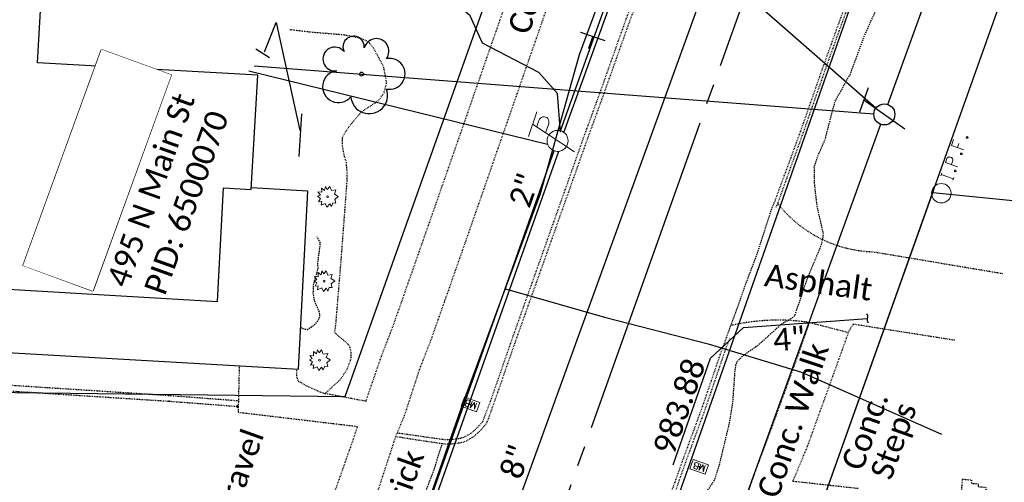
# Model space of a CAD drawing. Header units: feet. Extents: x 2296871 to 2305194, y 360020 to 364238.
# Tile 36 of 55: x 2301822 to 2301944, y 362707 to 362764. Entities that reach past the tile are written whole.
import ezdxf
from ezdxf.enums import TextEntityAlignment as Align

# ---------------------------------------------------------------- set-up
doc = ezdxf.new("R2010")
doc.units = ezdxf.units.FT
doc.header["$MEASUREMENT"] = 0
doc.set_wipeout_variables(frame=1)
for name, pattern in [('cl10', [50, 2.5, -2.5, 40, -2.5, 2.5]), ('fenceex', [0]), ('foex', [0]), ('gasex', [0]), ('OhDOT_USTN1', [0.055, 0.014, -0.041]), ('OhDOT_USTN3', [0.22, 0.165, -0.055]), ('OhDOT_USTN5', [0.11, 0.055, -0.055]), ('ohelecex', [0]), ('ohteleex', [0]), ('rowex', [0]), ('sanex', [0]), ('waterex', [0])]:
    doc.linetypes.add(name, pattern=pattern)
for name, color, linetype in [('BD_X_Building', 231, 'Continuous'), ('BD_X_Porch_or_Deck', 7, 'Continuous'), ('DR_X_Cells', 121, 'Continuous'), ('DR_X_Text', 7, 'Continuous'), ('DT_X_Contour_Major', 132, 'OhDOT_USTN3'), ('DV_X_Property_Line', 7, 'Continuous'), ('PV_X_Curb', 120, 'OhDOT_USTN1'), ('PV_X_Driveway', 7, 'OhDOT_USTN5'), ('PV_X_EOP', 7, 'OhDOT_USTN3'), ('PV_X_Steps', 120, 'OhDOT_USTN1'), ('PV_X_Text', 7, 'Continuous'), ('PV_X_Walk', 120, 'OhDOT_USTN5'), ('RD_X_Cells', 7, 'Continuous'), ('RD_X_Fence', 230, 'fenceex'), ('RW_X_CL_10', 6, 'cl10'), ('RW_X_Fee_RW', 6, 'rowex'), ('SN_X_Public', 3, 'Continuous'), ('SV_X_Mon_Cells_Found', 7, 'Continuous'), ('SV_X_Text_Name', 7, 'Continuous'), ('SV_X_Text_Name_MASK', 7, 'Continuous'), ('UT_X_Electric_Cells', 1, 'Continuous'), ('UT_X_FO', 30, 'foex'), ('UT_X_Gas', 2, 'gasex'), ('UT_X_Gas_Text', 7, 'Continuous'), ('UT_X_Overhead_Electric', 1, 'ohelecex'), ('UT_X_Overhead_Telecom', 30, 'ohteleex'), ('UT_X_Sanitary_Line', 3, 'sanex'), ('UT_X_Sanitary_Text', 7, 'Continuous'), ('UT_X_Telecom_Cells', 30, 'Continuous'), ('UT_X_Water', 133, 'waterex'), ('VG_X_Cells', 3, 'Continuous'), ('VG_X_Flower_Bed', 3, 'OhDOT_USTN1')]:
    doc.layers.add(name, color=color, linetype=linetype)
doc.layers.add('Flow Line', color=1, linetype='Continuous', lineweight=13)
doc.styles.add('Simplex Normal (0.14)', font='calibri.ttf', dxfattribs={"height": 0.14})
doc.styles.add('Straight Normal (0.14) Font 30', font='calibri.ttf', dxfattribs={"height": 0.14})
doc.styles.add('Straight-Normal', font='calibri.ttf', dxfattribs={"height": 0.14})

# ---------------------------------------------------------------- blocks, each defined once
blk = doc.blocks.new('IPF')
at = {"layer": 'SV_X_Mon_Cells_Found', "color": 7, "linetype": 'Continuous', "lineweight": 0, "flags": 128}
for points in [[(0.1007, 0.04), (0.1184, 0.04)], [(0.1095, -0.04), (0.1095, 0.04)], [(0.1878, -0.04), (0.1878, 0.04), (0.2143, 0.04), (0.217, 0.0394), (0.2209, 0.0381), (0.2225, 0.0368), (0.2242, 0.0356), (0.2264, 0.0324), (0.228, 0.0293), (0.2291, 0.0242), (0.2291, 0.0167), (0.2286, 0.0142), (0.2275, 0.0104), (0.2253, 0.006), (0.2231, 0.0041), (0.2214, 0.0028), (0.2187, 0.0016), (0.2143, 0.0009), (0.1878, 0.0009)], [(0.3383, 0.04), (0.3002, 0.04), (0.3002, -0.04)], [(0.3002, 0.0009), (0.3272, 0.0009)], [(0.1007, -0.04), (0.1184, -0.04)], [(0.1575, -0.0293), (0.1602, -0.0293), (0.1619, -0.0305), (0.1635, -0.0331), (0.1635, -0.0362), (0.1619, -0.0387), (0.1602, -0.04), (0.1575, -0.04), (0.1558, -0.0387), (0.1542, -0.0362), (0.1542, -0.0331), (0.1558, -0.0305), (0.1575, -0.0293)], [(0.2699, -0.0293), (0.2727, -0.0293), (0.2743, -0.0305), (0.276, -0.0331), (0.276, -0.0362), (0.2743, -0.0387), (0.2727, -0.04), (0.2699, -0.04), (0.2683, -0.0387), (0.2666, -0.0362), (0.2666, -0.0331), (0.2683, -0.0305), (0.2699, -0.0293)], [(0.3774, -0.0293), (0.3801, -0.0293), (0.3818, -0.0305), (0.3835, -0.0331), (0.3835, -0.0362), (0.3818, -0.0387), (0.3801, -0.04), (0.3774, -0.04), (0.3757, -0.0387), (0.3741, -0.0362), (0.3741, -0.0331), (0.3757, -0.0305), (0.3774, -0.0293)]]:
    blk.add_lwpolyline(points, dxfattribs=at)
at = {"layer": 'SV_X_Mon_Cells_Found', "color": 7, "linetype": 'Continuous', "lineweight": 0}
blk.add_circle((0, 0), 0.06, dxfattribs=at)
blk = doc.blocks.new('SHRUB')
at = {"layer": 'VG_X_Cells', "color": 3, "linetype": 'Continuous', "lineweight": 0, "flags": 128}
blk.add_lwpolyline([(-0.004, 0.09), (0.026, 0.127), (0.047, 0.075), (0.101, 0.084), (0.084, 0.033), (0.132, 0.003), (0.089, -0.034), (0.101, -0.079), (0.064, -0.076), (0.047, -0.121), (0.026, -0.087), (-0.008, -0.128), (-0.029, -0.083), (-0.08, -0.105), (-0.071, -0.058), (-0.111, -0.062), (-0.088, -0.022), (-0.126, 0.006), (-0.089, 0.019), (-0.119, 0.059), (-0.073, 0.054), (-0.074, 0.106), (-0.037, 0.077), (-0.026, 0.127), (-0.004, 0.09)], dxfattribs=at)
at = {"layer": 'VG_X_Cells', "color": 3, "linetype": 'Continuous', "lineweight": 0}
blk.add_circle((0, 0), 0.0115, dxfattribs=at)
blk = doc.blocks.new('TREE')
at = {"linetype": 'Continuous'}
blk.add_circle((0, 0), 0.012, dxfattribs=at)
for centre, radius, start, end in [((-0.0492, 0.1684), 0.0658, 354.0047, 205.97412), ((0.0913, 0.1415), 0.0776, 323.82996, 165.0376), ((-0.1655, 0.0932), 0.0735, 39.06254, 279.54124), ((0.173, 0.0018), 0.0957, 259.14531, 101.45961), ((-0.1427, -0.0774), 0.0987, 96.17219, 320.57371), ((0.0473, -0.1303), 0.1142, 184.94757, 19.45715)]:
    blk.add_arc(centre, radius, start, end, dxfattribs=at)
blk = doc.blocks.new('ODOT MISC MAILBOX')
at = {"color": 230, "linetype": 'Continuous', "lineweight": 13, "flags": 128}
blk.add_lwpolyline([(-0.1, 0.061), (0.1, 0.061), (0.1, -0.061), (-0.1, -0.061), (-0.1, 0.061)], close=True, dxfattribs=at)
for points in [[(-0.065, -0.04), (-0.065, 0.04), (-0.036, -0.04), (-0.008, 0.04), (-0.008, -0.04)], [(0.051, 0.003), (0.054, 0.007), (0.056, 0.009), (0.057, 0.01), (0.058, 0.012), (0.059, 0.014), (0.06, 0.016), (0.061, 0.02), (0.061, 0.022), (0.061, 0.025), (0.061, 0.029), (0.059, 0.032), (0.057, 0.034), (0.054, 0.037), (0.052, 0.038), (0.05, 0.039), (0.047, 0.04), (0.016, 0.04), (0.016, -0.04), (0.051, -0.04), (0.055, -0.037), (0.059, -0.034), (0.062, -0.029), (0.064, -0.024), (0.065, -0.018), (0.065, -0.014), (0.064, -0.01), (0.061, -0.005), (0.058, -0.001), (0.051, 0.003), (0.016, 0.003)]]:
    blk.add_lwpolyline(points, dxfattribs=at)
at = {"color": 230, "linetype": 'Continuous', "lineweight": 30}
blk.add_point((0, 0), dxfattribs=at)
blk = doc.blocks.new('SGN1P_1')
at = {"lineweight": 0}
for p, q in [((0, 0.08), (0, -0.08)), ((0, 0), (-0.08, 0))]:
    blk.add_line(p, q, dxfattribs=at)
blk = doc.blocks.new('SIGN')
for p, q in [((0, 1.6), (0, -1.6)), ((0, 0), (-1.6, 0))]:
    blk.add_line(p, q)
at = {"xscale": 20, "yscale": 20, "zscale": 20}
blk.add_blockref('SGN1P_1', (0, 0), dxfattribs=at)
blk = doc.blocks.new('TELP')
at = {"linetype": 'Continuous'}
for p, q in [((0.0402, 0.15), (-0.0402, -0.15)), ((0.1202, 0.15), (-0.0398, 0.15))]:
    blk.add_line(p, q, dxfattribs=at)
blk.add_circle((0, 0), 0.065, dxfattribs=at)
blk = doc.blocks.new('ODOT Elec Tele Pole')
at = {"layer": 'UT_X_Electric_Cells', "linetype": 'Continuous', "lineweight": 13}
for p, q in [((0.0482, 0.18), (-0.0321, -0.12)), ((0.1282, 0.18), (-0.0318, 0.18)), ((0.0402, 0.15), (0.0827, 0.15)), ((0.0231, 0.0862), (0.0827, 0.0862))]:
    blk.add_line(p, q, dxfattribs=at)
at = {"layer": 'UT_X_Electric_Cells', "linetype": 'Continuous', "lineweight": 0}
blk.add_circle((0, 0), 0.065, dxfattribs=at)
at = {"layer": 'UT_X_Electric_Cells', "linetype": 'Continuous', "lineweight": 13, "extrusion": (0, 0, -1)}
blk.add_arc((-0.0833, 0.1181), 0.0319, 88.8767, 271.1233, dxfattribs=at)
blk = doc.blocks.new('CONTINUE')
at = {"flags": 128}
blk.add_lwpolyline([(-0.02, -0.58, -0.273937), (0, 0, 0.273937), (0.02, 0.58)], format="xyb", dxfattribs=at)

msp = doc.modelspace()

# ---------------------------------------------------------------- linework, layer by layer
for points in [[(2301852.77, 362760.08), (2301854.21, 362763.71)], [(2301854.21, 362763.71), (2301857.14, 362750.37)]]:
    msp.add_lwpolyline(points)
at = {"layer": 'BD_X_Building', "flags": 128}
msp.add_lwpolyline([(2301809.83, 362731.43), (2301846.96, 362729.22), (2301847.7, 362743.27), (2301851.14, 362743.07), (2301851.96, 362757.2), (2301824.71, 362758.73), (2301825.24, 362768.12), (2301768.07, 362771.33), (2301766.65, 362746.07), (2301810.52, 362743.61)], close=True, dxfattribs=at)
at = {"layer": 'BD_X_Porch_or_Deck'}
msp.add_lwpolyline([(2301809.83, 362731.43), (2301809.39, 362723.59), (2301856.99, 362720.87), (2301858.15, 362742.88), (2301851.18, 362743.28)], dxfattribs=at)
at = {"layer": 'DR_X_Cells', "flags": 128}
msp.add_lwpolyline([(2301912.04, 362726.01), (2301927.37, 362727.15)], dxfattribs=at)
at = {"layer": 'DR_X_Text', "flags": 128}
msp.add_lwpolyline([(2301903.32, 362709.04), (2301907.94, 362722.23), (2301912.04, 362726.01)], dxfattribs=at)
at = {"layer": 'DT_X_Contour_Major', "elevation": 985, "flags": 128}
for points in [[(2301865.74, 362514.77), (2301862.73, 362513.04), (2301862.47, 362513.35), (2301863.72, 362517.91), (2301865.02, 362519.81), (2301864.33, 362520.96), (2301861, 362524.13), (2301860.55, 362526.49), (2301861.08, 362528.89), (2301860.83, 362531.03), (2301861.31, 362532.38), (2301861.85, 362532.87), (2301862.24, 362534.63), (2301862.43, 362536.15), (2301862.23, 362536.69), (2301862.42, 362538.07), (2301863.05, 362540.62), (2301864.02, 362543.41), (2301865.2, 362546.39), (2301865.7, 362547.36), (2301866.15, 362548.49), (2301866.73, 362550.81), (2301867.3, 362552.54), (2301868.1, 362554.42), (2301869.01, 362557.32), (2301870.85, 362560.8), (2301871.58, 362562.99), (2301872.88, 362567.87), (2301873.85, 362570.3), (2301875.01, 362572.81), (2301878.66, 362580.02), (2301879.16, 362581.51), (2301879.44, 362582.99), (2301879.68, 362585), (2301880.29, 362587.04), (2301880.66, 362589.19), (2301881.29, 362591.79), (2301882.99, 362597.47), (2301883.72, 362599.55), (2301883.94, 362599.85), (2301884.63, 362600.34), (2301886.61, 362601.41), (2301887.98, 362602.05), (2301889.03, 362602.39), (2301890.8, 362602.6), (2301895.3, 362602.74), (2301895.23, 362602.9), (2301893.21, 362604.5), (2301892.93, 362604.81), (2301892.88, 362605.02), (2301893.68, 362610.01), (2301893.73, 362610.88), (2301893.52, 362612.69), (2301893.65, 362613.32), (2301894.07, 362613.66), (2301895.36, 362614.02), (2301895.68, 362614.26), (2301895.79, 362614.52), (2301895.82, 362615.25), (2301895.36, 362617.9), (2301895.14, 362618.54), (2301892.82, 362622.08), (2301892.74, 362622.41), (2301892.7, 362625.97), (2301892.84, 362627.75), (2301893.03, 362628.77), (2301894.26, 362631.92), (2301895.67, 362638.45), (2301896.09, 362639.79), (2301897.96, 362644.28), (2301898.37, 362646.4), (2301900.53, 362651.35), (2301900.86, 362652.58), (2301901.43, 362655.43), (2301902.35, 362658.79), (2301903.9, 362663.85), (2301904.25, 362665.52), (2301904.33, 362666.73), (2301904.27, 362667.46), (2301903.13, 362671.98), (2301902.66, 362673.17), (2301902.44, 362673.25), (2301901.78, 362673.01), (2301900.45, 362672.17), (2301899.89, 362672.15), (2301898.47, 362672.54), (2301898.25, 362672.76), (2301898.17, 362673.21), (2301898.38, 362674.25), (2301898.78, 362675.17), (2301899.35, 362676.07), (2301900.34, 362676.84), (2301900.58, 362677.44), (2301902.36, 362679.97), (2301902.49, 362680.29), (2301902.02, 362680.79), (2301901.81, 362680.89), (2301901.4, 362684.99), (2301901.53, 362686.01), (2301902.3, 362688.18), (2301902.57, 362690.98), (2301902.79, 362692.31), (2301903.23, 362693.66), (2301904.02, 362695.49), (2301904.62, 362696.51), (2301905.28, 362697.42), (2301905.66, 362697.76), (2301905.79, 362698.19), (2301905.71, 362699.49), (2301905.92, 362700.36), (2301906.03, 362702.43), (2301906.17, 362703.45), (2301906.48, 362704.22), (2301908.42, 362707.13), (2301909.05, 362709.04), (2301910.35, 362714.5), (2301910.72, 362716.89), (2301910.98, 362720.68), (2301911.09, 362721.4), (2301911.29, 362721.87), (2301912.01, 362722.57), (2301913.83, 362723.84), (2301916.77, 362726.49), (2301918.1, 362727.25), (2301918.41, 362727.55), (2301919.84, 362731.85), (2301921.65, 362736.21), (2301921.87, 362737.17), (2301921.9, 362737.65), (2301921.14, 362740.98), (2301920.82, 362743.74), (2301920.78, 362745.82), (2301921.17, 362747.11), (2301922.09, 362749.17), (2301923.34, 362753.94), (2301925.24, 362757.37), (2301926.96, 362761.99), (2301927.8, 362763.95), (2301928.84, 362766.06), (2301931, 362770.13), (2301934.64, 362777.75), (2301935.96, 362780.84), (2301936.72, 362782.99), (2301938.92, 362791.08), (2301941.1, 362795.93), (2301947.36, 362813.23), (2301949.91, 362818.57), (2301950.39, 362819.88), (2301950.97, 362821), (2301951.87, 362822.36), (2301955.11, 362826.51), (2301956.33, 362828.53), (2301956.76, 362829.47), (2301957.59, 362834.15), (2301958.25, 362835.93), (2301962.16, 362844.57), (2301963.35, 362848.26), (2301965.1, 362852.32), (2301966, 362854.73), (2301966.52, 362856.73), (2301967.08, 362860.07), (2301967.76, 362862.73), (2301969.11, 362865.78), (2301970.78, 362869.22), (2301972.1, 362871.55), (2301972.95, 362873.61), (2301973.25, 362874.61), (2301974.73, 362878.19), (2301977.02, 362884.84), (2301977.97, 362886.63), (2301980.61, 362892.76), (2301982.96, 362898.95), (2301986.2, 362904.99), (2301989.56, 362912.02), (2301990.29, 362913.85), (2301991.07, 362917.13), (2301992.42, 362920.53), (2301995.55, 362927.43), (2301996.15, 362928.9), (2301996.95, 362932.81), (2301997.4, 362934.52), (2301997.86, 362935.62), (2301999.18, 362937.46), (2301999.97, 362938.26), (2302002.86, 362939.99), (2302005.18, 362941.17), (2302007.03, 362941.85), (2302008.46, 362942.49), (2302010.05, 362943.37), (2302014.52, 362946.91), (2302016.13, 362947.84), (2302017.42, 362948.86), (2302018.65, 362949.66), (2302020.14, 362950.45)], [(2301857.27, 362726), (2301857.78, 362725.82), (2301858.13, 362725.78), (2301858.99, 362726.39), (2301859.44, 362726.91), (2301859.64, 362727.35), (2301859.56, 362727.97), (2301858.96, 362729.3), (2301858.81, 362730.25), (2301858.84, 362731.21), (2301859.41, 362733.3), (2301859.37, 362734.04), (2301859.68, 362736.27), (2301859.65, 362736.58), (2301859.27, 362737.22)]]:
    msp.add_lwpolyline(points, dxfattribs=at)
at = {"layer": 'DV_X_Property_Line'}
msp.add_lwpolyline([(2301935.43, 362742.71), (2302165.15, 362719.8)], dxfattribs=at)
at = {"layer": 'Flow Line', "lineweight": 53}
msp.add_point((2301849.42, 362716.27), dxfattribs=at)
at = {"layer": 'PV_X_Curb', "flags": 128}
for points in [[(2301982.89, 362929.65), (2301980.67, 362923.45), (2301978.02, 362916.07), (2301974.08, 362905.07), (2301970.4, 362894.95), (2301967.69, 362887.39), (2301962.51, 362872.61), (2301959.91, 362865.41), (2301957.99, 362860.03), (2301956.42, 362855.44), (2301954.79, 362850.77), (2301953.01, 362845.5), (2301951.63, 362841.67), (2301950.31, 362838.12), (2301949.26, 362834.9), (2301945.75, 362825.33), (2301945.19, 362823.88), (2301944.06, 362820.49), (2301942.17, 362815.2), (2301939.68, 362808.05), (2301937.47, 362801.75), (2301935.54, 362796.36), (2301932.16, 362786.89), (2301927.12, 362772.82), (2301923.28, 362762.21), (2301921.56, 362757.43), (2301919.02, 362750.14), (2301915.79, 362741.38), (2301915.6, 362740.95)], [(2301983.28, 362929.51), (2301981.02, 362923.32), (2301978.37, 362915.94), (2301974.42, 362904.94), (2301970.74, 362894.82), (2301968.04, 362887.27), (2301962.85, 362872.48), (2301960.25, 362865.29), (2301958.34, 362859.91), (2301956.77, 362855.31), (2301955.14, 362850.65), (2301953.36, 362845.38), (2301951.98, 362841.55), (2301950.6, 362838.03), (2301949.51, 362834.81), (2301946.08, 362825.2), (2301945.53, 362823.77), (2301944.44, 362820.35), (2301942.59, 362815.06), (2301940.09, 362807.9), (2301937.89, 362801.61), (2301935.92, 362796.23), (2301932.52, 362786.76), (2301927.48, 362772.69), (2301923.62, 362762.09), (2301921.91, 362757.31), (2301919.36, 362750.01), (2301916.19, 362741.24), (2301916, 362740.81)], [(2301869.02, 362712.55), (2301872.18, 362712.06), (2301875.15, 362711.62), (2301876.2, 362711.67), (2301877.14, 362711.8), (2301877.81, 362712.03), (2301878.77, 362712.63), (2301879.62, 362713.43), (2301880.26, 362714.2), (2301880.56, 362714.96), (2301881.15, 362716.62), (2301883.8, 362724.22), (2301889.31, 362739.7), (2301892.7, 362749.23), (2301894.72, 362754.79), (2301897.37, 362762.24), (2301900.61, 362771.21), (2301902.99, 362777.87), (2301905, 362783.5), (2301909.32, 362795.66), (2301911.05, 362800.4), (2301914.09, 362808.85), (2301916.08, 362814.42), (2301918.6, 362821.5), (2301920.68, 362827.2), (2301921.4, 362829.15), (2301921.75, 362830.02), (2301922.13, 362831.45), (2301922.27, 362832.11), (2301922.36, 362832.57), (2301922.4, 362833.27), (2301922.28, 362834.08), (2301921.96, 362835.2), (2301921.78, 362835.7), (2301921.32, 362836.39), (2301920.7, 362837.06), (2301920.08, 362837.51), (2301919.51, 362837.72)], [(2301869.21, 362713), (2301872.25, 362712.57), (2301875.12, 362712.16), (2301876.13, 362712.21), (2301876.96, 362712.32), (2301877.53, 362712.5), (2301878.41, 362713.01), (2301879.22, 362713.77), (2301879.77, 362714.38), (2301880.06, 362715.14), (2301880.69, 362716.78), (2301883.34, 362724.39), (2301888.84, 362739.86), (2301892.22, 362749.4), (2301894.25, 362754.95), (2301896.89, 362762.41), (2301900.14, 362771.38), (2301902.53, 362778.03), (2301904.56, 362783.66), (2301908.88, 362795.82), (2301910.6, 362800.57), (2301913.63, 362809.01), (2301915.62, 362814.58), (2301918.14, 362821.67), (2301920.23, 362827.38), (2301920.95, 362829.31), (2301921.28, 362830.15), (2301921.63, 362831.58), (2301921.84, 362832.21), (2301921.92, 362832.57), (2301921.99, 362833.22), (2301921.88, 362833.97), (2301921.48, 362835.51), (2301921.48, 362835.51), (2301921.05, 362836.14), (2301920.47, 362836.75), (2301919.93, 362837.14), (2301919.39, 362837.4)], [(2301909.91, 362724.77), (2301909.38, 362723.41), (2301906.81, 362715.91), (2301904.52, 362709.71), (2301900.92, 362699.57), (2301899.15, 362694.65), (2301896.62, 362687.57), (2301893.43, 362678.31), (2301890.98, 362671.16), (2301888.5, 362664.27), (2301885.58, 362656.3), (2301882.56, 362647.79), (2301878.77, 362637.15), (2301876.03, 362629.37), (2301871.96, 362618.22)], [(2301910.3, 362724.61), (2301909.77, 362723.28), (2301907.21, 362715.76), (2301904.92, 362709.57), (2301901.34, 362699.43), (2301899.57, 362694.5), (2301897.07, 362687.41), (2301893.81, 362678.18), (2301891.36, 362671.02), (2301888.92, 362664.12), (2301885.98, 362656.16), (2301882.96, 362647.65), (2301879.15, 362637.01), (2301876.42, 362629.23), (2301872.34, 362618.08)], [(2301818.48, 362718.36), (2301841, 362716.91), (2301849.42, 362716.27)], [(2301818.52, 362719.08), (2301841.06, 362717.62), (2301849.47, 362716.98)]]:
    msp.add_lwpolyline(points, dxfattribs=at)
at = {"layer": 'PV_X_Curb'}
msp.add_point((2301841, 362716.91), dxfattribs=at)
at = {"layer": 'PV_X_Driveway', "flags": 128}
for points in [[(2301916.23, 362741.36, 0.2229), (2301928.12, 362735.37), (2301944.07, 362732.7)], [(2301938.14, 362724.44), (2301925.58, 362726.42), (2301924.95, 362725.39), (2301920.04, 362726.65, 0.093687), (2301910.46, 362726.26)]]:
    msp.add_lwpolyline(points, format="xyb", dxfattribs=at)
at = {"layer": 'PV_X_EOP', "flags": 128}
for points in [[(2301909.91, 362724.77), (2301911.18, 362728.19), (2301912.2, 362731.1), (2301913.65, 362734.95), (2301915.6, 362740.95)], [(2301870.43, 362698.78), (2301872.2, 362704.39), (2301873.65, 362708.12), (2301874.76, 362711.64)]]:
    msp.add_lwpolyline(points, dxfattribs=at)
at = {"layer": 'PV_X_Steps', "flags": 128}
msp.add_lwpolyline([(2301946.37, 362704.76), (2301943.9, 362704.99), (2301943.93, 362705.34), (2301943, 362705.43), (2301943.02, 362705.78), (2301942.02, 362705.87), (2301942.05, 362706.22), (2301941.08, 362706.31), (2301941.11, 362706.65), (2301940.22, 362706.73), (2301940.26, 362707.13), (2301939.08, 362707.24), (2301938.16, 362696.66), (2301939.24, 362696.58), (2301939.26, 362696.91), (2301940.26, 362696.85), (2301940.3, 362697.22), (2301941.26, 362697.12), (2301941.3, 362697.5), (2301942.28, 362697.41), (2301942.32, 362697.77), (2301943.26, 362697.68), (2301943.29, 362698.04), (2301945.74, 362697.84)], dxfattribs=at)
at = {"layer": 'PV_X_Walk', "flags": 128}
for points in [[(2301838.89, 362626.43), (2301840.28, 362630.42), (2301841.94, 362635.13), (2301843.6, 362639.84), (2301845.26, 362644.56), (2301846.92, 362649.28), (2301848.58, 362653.99), (2301850.24, 362658.71), (2301851.9, 362663.42), (2301853.56, 362668.14), (2301855.22, 362672.86), (2301856.88, 362677.57), (2301858.47, 362682.08), (2301860.13, 362686.8), (2301861.79, 362691.52), (2301863.45, 362696.23), (2301865.01, 362700.99), (2301866.76, 362705.67), (2301869.04, 362712.6), (2301870.08, 362715.1), (2301872.01, 362720.97), (2301873.4, 362724.54), (2301875.06, 362729.25), (2301876.72, 362733.97), (2301878.08, 362737.84), (2301879.73, 362742.57), (2301881.37, 362747.29), (2301883.02, 362752.01), (2301884.66, 362756.73), (2301886.31, 362761.45), (2301887.95, 362766.18), (2301889.6, 362770.9), (2301891.24, 362775.62), (2301892.89, 362780.34), (2301894.54, 362785.06), (2301896.18, 362789.78), (2301897.83, 362794.5), (2301899.47, 362799.23), (2301901.12, 362803.95), (2301902.76, 362808.67), (2301903.19, 362809.91), (2301904.85, 362814.62), (2301906.5, 362819.34), (2301908.15, 362824.06), (2301909.81, 362828.78), (2301911.46, 362833.49), (2301913.12, 362838.21), (2301913.73, 362839.96)], [(2301865.33, 362716.93), (2301867.33, 362722.71), (2301868.68, 362726.19), (2301870.34, 362730.91), (2301872, 362735.63), (2301873.36, 362739.5), (2301875, 362744.21), (2301876.65, 362748.93), (2301878.3, 362753.66), (2301879.94, 362758.38), (2301881.59, 362763.1), (2301883.23, 362767.82), (2301884.88, 362772.54), (2301886.52, 362777.26), (2301888.17, 362781.98), (2301889.81, 362786.71), (2301891.46, 362791.43), (2301893.1, 362796.15), (2301894.75, 362800.87), (2301896.4, 362805.59), (2301898.04, 362810.31), (2301898.48, 362811.57)], [(2301920.12, 362726.55), (2301918.68, 362722.39), (2301916.97, 362717.69), (2301915.26, 362713), (2301913.55, 362708.5), (2301911.81, 362703.53), (2301910.29, 362698.93), (2301908.73, 362694.18), (2301907.17, 362689.43), (2301905.61, 362684.68), (2301904.05, 362679.97), (2301902.53, 362675.54), (2301900.9, 362670.81), (2301899.26, 362666.09), (2301897.63, 362661.36), (2301896, 362656.63), (2301894.37, 362651.9), (2301892.75, 362647.2), (2301891.13, 362642.66), (2301889.45, 362637.95), (2301887.77, 362633.24), (2301886.09, 362628.53), (2301884.41, 362623.82), (2301882.73, 362619.11), (2301881.05, 362614.4), (2301879.24, 362609.27), (2301877.57, 362604.56), (2301875.9, 362599.84), (2301874.23, 362595.13), (2301872.56, 362590.42), (2301870.84, 362585.58), (2301869.14, 362580.69), (2301867.49, 362576.16), (2301865.82, 362571.45), (2301864.15, 362566.74), (2301862.47, 362562.03), (2301860.8, 362557.32), (2301859.13, 362552.6), (2301857.45, 362547.89), (2301855.78, 362543.18), (2301854.07, 362538.4), (2301850.71, 362528.99), (2301848.97, 362524.12), (2301845.76, 362514.61), (2301844.28, 362510.24), (2301840.98, 362500.83), (2301837.74, 362491.61), (2301834.29, 362482.27), (2301830.82, 362472.89), (2301828.94, 362467.77), (2301825.95, 362458.23), (2301825.91, 362458.11), (2301824.68, 362454.17), (2301821.73, 362444.61), (2301821.55, 362444.01), (2301819.35, 362436.96), (2301819.27, 362436.27), (2301819.31, 362430.44)], [(2301918.14, 362707.04), (2301919.93, 362711.3), (2301921.63, 362716), (2301923.33, 362720.7), (2301925.02, 362725.4)], [(2301849.65, 362721.34), (2301849.51, 362715.55), (2301864.29, 362713.79)], [(2301860.32, 362717.88), (2301865.33, 362716.93)], [(2301842.22, 362650.98), (2301843.87, 362655.65), (2301845.53, 362660.37), (2301847.19, 362665.08), (2301848.85, 362669.8), (2301850.51, 362674.52), (2301852.17, 362679.23), (2301853.76, 362683.74), (2301855.42, 362688.46), (2301857.08, 362693.17), (2301858.73, 362697.89), (2301860.39, 362702.61), (2301862.05, 362707.33), (2301863.71, 362712.04), (2301864.29, 362713.79)], [(2301918.14, 362707.04), (2301918.28, 362707.02), (2301918.75, 362706.97), (2301921.51, 362706.66), (2301923.55, 362706.44), (2301924.22, 362706.36), (2301924.38, 362706.34), (2301924.55, 362706.33), (2301924.78, 362706.3), (2301926.24, 362706.14)]]:
    msp.add_lwpolyline(points, dxfattribs=at)
at = {"layer": 'RD_X_Fence', "flags": 128}
for points in [[(2301853.41, 362759.37), (2301851.72, 362760.44)], [(2301857.05, 362747.17), (2301857.38, 362752.44)]]:
    msp.add_lwpolyline(points, dxfattribs=at)
at = {"layer": 'RW_X_CL_10'}
msp.add_line((2301795.81, 362440.51), (2302050.19, 363153.79), dxfattribs=at)
at = {"layer": 'RW_X_Fee_RW'}
for p, q in [((2301827.66, 362440.53), (2302080.82, 363150.36)), ((2301862.74, 362717.5), (2301905.79, 362838.21))]:
    msp.add_line(p, q, dxfattribs=at)
at = {"layer": 'RW_X_Fee_RW', "flags": 128}
for points in [[(2301827.66, 362440.53), (2301935.51, 362742.92)], [(2301702.79, 362719.44), (2301862.74, 362717.5)]]:
    msp.add_lwpolyline(points, dxfattribs=at)
at = {"layer": 'SV_X_Text_Name_MASK'}
msp.add_lwpolyline([(2301822.91, 362733.67), (2301832.61, 362760.38), (2301841.25, 362757.24), (2301831.54, 362730.53)], close=True, dxfattribs=at)
at = {"layer": 'UT_X_FO', "flags": 128}
msp.add_lwpolyline([(2301889.38, 362750.18), (2301889.03, 362754.93), (2301886.71, 362757.54), (2301879.74, 362761.18), (2301878.2, 362764.53), (2301873.42, 362768.74), (2301859.55, 362772.52)], dxfattribs=at)
at = {"layer": 'UT_X_Gas', "flags": 128}
msp.add_lwpolyline([(2301826.94, 362575), (2301835.4, 362600.17), (2301842.67, 362618.69), (2301859.69, 362666.71), (2301869.73, 362694.97), (2301877.32, 362716.59), (2301886.93, 362742.57), (2301891.72, 362759.77), (2301898.96, 362779.24), (2301906.79, 362800.65), (2301917.02, 362833.61), (2301920.27, 362843.75), (2301926.3, 362859.38), (2301945.21, 362912.34), (2301998.68, 363062.26), (2302002.12, 363072.24, 0.004121), (2302006.72, 363085.9), (2302037.37, 363075.87, 0.006524), (2302044.43, 363098.46, 0.108981), (2302058.41, 363206.47)], format="xyb", dxfattribs=at)
at = {"layer": 'UT_X_Gas', "elevation": 983.68, "flags": 128}
msp.add_lwpolyline([(2301882.58, 362730.81), (2301894.83, 362727.28), (2301907.65, 362724.01), (2301919.19, 362720.48), (2301936.51, 362712.85)], dxfattribs=at)
at = {"layer": 'UT_X_Overhead_Electric', "flags": 128}
for points in [[(2301889.37, 362750.34), (2301926.63, 362854.09)], [(2301850.84, 362757.74), (2301887.79, 362748.69)], [(2301849.87, 362638.9), (2301888.59, 362747.87)]]:
    msp.add_lwpolyline(points, dxfattribs=at)
at = {"layer": 'UT_X_Overhead_Telecom', "linetype": 'Continuous', "flags": 128}
for points in [[(2301929.89, 362753.59), (2301972.91, 362872.28)], [(2301899.69, 362670.16), (2301929, 362751.14)]]:
    msp.add_lwpolyline(points, dxfattribs=at)
at = {"layer": 'UT_X_Overhead_Telecom', "flags": 128}
for points in [[(2301889.8, 362750.13), (2301927.34, 362853.75)], [(2301928.38, 362753.11), (2301878.01, 362797.23)], [(2301851.5, 362758.38), (2301928.15, 362752.44)], [(2301850.42, 362638.7), (2301889.18, 362747.8)]]:
    msp.add_lwpolyline(points, dxfattribs=at)
at = {"layer": 'UT_X_Sanitary_Line', "flags": 128}
msp.add_lwpolyline([(2301884.09, 362704.26), (2302005.19, 363038.03)], dxfattribs=at)
at = {"layer": 'UT_X_Water'}
msp.add_lwpolyline([(2301813.91, 362430.38), (2301821.03, 362465.59), (2301853.18, 362560.74), (2301955.57, 362851.89), (2302031.34, 363063.03), (2302042.96, 363095.42), (2302061.52, 363168.95), (2302058.38, 363256.57), (2302066.14, 363275.22)], dxfattribs=at)
at = {"layer": 'VG_X_Flower_Bed', "flags": 128}
for points in [[(2301860.27, 362717.87), (2301862.16, 362719.58), (2301863.04, 362720.94), (2301863.5, 362722.19), (2301863.5, 362722.97), (2301863.3, 362723.74), (2301862.71, 362724.34), (2301862, 362724.89), (2301861.44, 362725.43), (2301861.59, 362726.21), (2301862.25, 362734.21), (2301862.98, 362743.89), (2301862.98, 362745.39), (2301862.9, 362746.46), (2301862.66, 362747.2), (2301862.42, 362748.45), (2301862.42, 362749.49), (2301862.74, 362750.11), (2301863.32, 362750.97), (2301864.8, 362752.72), (2301866.35, 362753.7), (2301866.95, 362754.14), (2301867.56, 362755.03), (2301867.89, 362756.26), (2301867.51, 362758.26), (2301866.98, 362759.21), (2301866.35, 362760.4), (2301865.93, 362761), (2301865.46, 362761.42), (2301864.74, 362761.74), (2301863.76, 362761.96), (2301862.49, 362762.18), (2301858.46, 362762.52), (2301855.92, 362762.82)], [(2301856.72, 362720.75), (2301856.72, 362720.01), (2301856.9, 362719.43), (2301858.13, 362718.73), (2301860.23, 362717.83), (2301860.27, 362717.87)]]:
    msp.add_lwpolyline(points, dxfattribs=at)

# ---------------------------------------------------------------- block references
at = {"layer": 'DR_X_Cells', "rotation": 12.57669435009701}
msp.add_blockref('CONTINUE', (2301927.37, 362727.15), dxfattribs=at)
at = {"layer": 'RD_X_Cells', "xscale": 10.00000000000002, "yscale": 10.00000000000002, "zscale": 10.00000000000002, "rotation": 160.2045307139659}
for p in [(2301878.26, 362716.51), (2301906.54, 362708.79)]:
    msp.add_blockref('ODOT MISC MAILBOX', p, dxfattribs=at)
at = {"layer": 'SN_X_Public', "rotation": 71.05265906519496}
msp.add_blockref('SIGN', (2301893.37, 362762.01), dxfattribs=at)
at = {"layer": 'SV_X_Mon_Cells_Found', "xscale": 20, "yscale": 20, "zscale": 20, "rotation": 70.37168007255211}
msp.add_blockref('IPF', (2301936.49, 362742.61), dxfattribs=at)
at = {"layer": 'UT_X_Electric_Cells', "xscale": 20.00000000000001, "yscale": 20.00000000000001, "zscale": 20.00000000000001, "rotation": 71.29777777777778}
msp.add_blockref('ODOT Elec Tele Pole', (2301889.03, 362749.09), dxfattribs=at)
at = {"layer": 'UT_X_Telecom_Cells', "color": 30, "linetype": 'Continuous', "lineweight": 0, "xscale": 20, "yscale": 20, "zscale": 20, "rotation": 69.90500246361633}
msp.add_blockref('TELP', (2301929.44, 362752.36), dxfattribs=at)
at = {"layer": 'VG_X_Cells', "xscale": 20, "yscale": 20, "zscale": 20}
msp.add_blockref('TREE', (2301864.78, 362757.34, 985.68), dxfattribs=at)
at = {"layer": 'VG_X_Cells', "xscale": 10, "yscale": 10}
for p in [(2301860.58, 362742.19), (2301860.14, 362731.74), (2301859.58, 362721.98)]:
    msp.add_blockref('SHRUB', p, dxfattribs=at)

# ---------------------------------------------------------------- texts
at = {"layer": 'DR_X_Text', "char_height": 2.8, "attachment_point": 5, "style": 'Simplex Normal (0.14)'}
for s, insert, rotation in [('4"', (2301917.66, 362724.61), 4.2653), ('983.88', (2301904.07, 362716.25), 70.7157)]:
    msp.add_mtext(s, dxfattribs=dict(at, insert=insert, rotation=rotation))
at = {"layer": 'PV_X_Text', "char_height": 2.8, "attachment_point": 5, "style": 'Straight-Normal'}
for s, insert, rotation in [('Conc. Walk', (2301887.36, 362771.87), 70.9583), ('Asphalt', (2301921.25, 362731.27), 352.0686), ('Gravel', (2301849.53, 362707.83), 70.3717), ('Brick', (2301869.81, 362706.58), 70.3717)]:
    msp.add_mtext(s, dxfattribs=dict(at, insert=insert, rotation=rotation))
at = {"layer": 'PV_X_Text', "insert": (2301918.15, 362714.56), "char_height": 2.8, "width": 23.4667, "attachment_point": 5, "rotation": 71.3286, "style": 'Straight-Normal'}
msp.add_mtext('Conc. Walk', dxfattribs=at)
at = {"layer": 'PV_X_Text', "insert": (2301929.13, 362712.53), "char_height": 2.8, "width": 26.6038, "attachment_point": 5, "rotation": 70.3717, "line_spacing_factor": 0.8, "style": 'Straight-Normal'}
msp.add_mtext('Conc.\\PSteps', dxfattribs=at)
at = {"layer": 'SV_X_Text_Name', "insert": (2301836.53, 362743.8), "char_height": 2.8, "width": 77.9146, "attachment_point": 5, "rotation": 70.3717, "style": 'Simplex Normal (0.14)'}
msp.add_mtext('John & Brenda\\PLidderdale\\P495 N Main St\\P\\pxqc;PID: 6500070', dxfattribs=at)
at = {"layer": 'UT_X_Gas_Text', "style": 'Straight Normal (0.14) Font 30'}
msp.add_text('2"', height=2.8, rotation=70.3717, dxfattribs=at).set_placement((2301884.87, 362742.97), align=Align.MIDDLE_CENTER)
at = {"layer": 'UT_X_Sanitary_Text', "insert": (2301883.82, 362709.4), "char_height": 2.8, "attachment_point": 5, "rotation": 70.0584, "style": 'Simplex Normal (0.14)'}
msp.add_mtext('8"', dxfattribs=at)

# ---------------------------------------------------------------- next in the draw order: wipeouts: each hides what was drawn before it
msp.add_wipeout([(2301822.91, 362733.67), (2301832.61, 362760.38), (2301841.25, 362757.24), (2301831.54, 362730.53)]).dxf.layer = 'SV_X_Text_Name_MASK'

doc.saveas('drawing.dxf')
